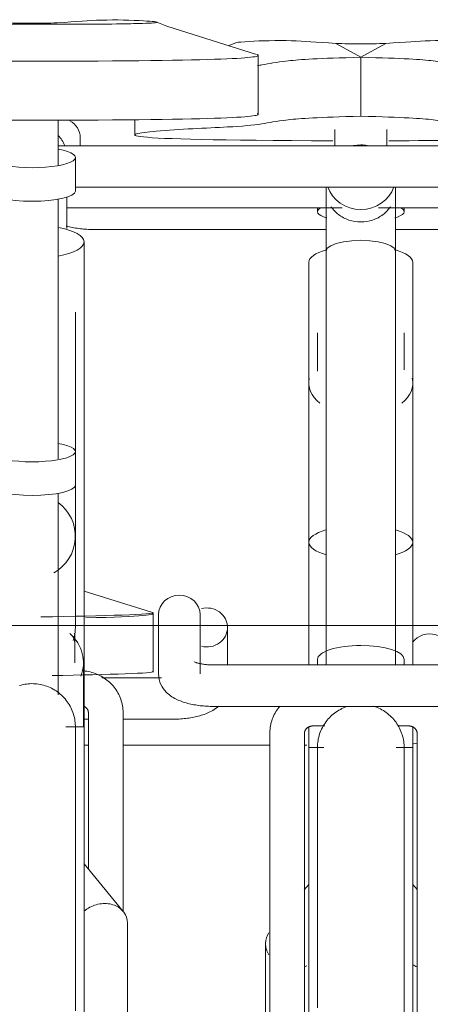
# Model space of a CAD drawing. Extents: x 50445 to 145605, y -10968 to 41989.
# Tile 136 of 256: x 88494 to 88731, y 168 to 737. Entities that reach past the tile are written whole.
import ezdxf

# ---------------------------------------------------------------- set-up
doc = ezdxf.new("R2010")
doc.units = 0
doc.header["$LTSCALE"] = 414.30304
doc.header["$MEASUREMENT"] = 0
doc.layers.add('A-DETL', color=5, linetype='CONTINUOUS', lineweight=18)
doc.layers.add('A-EQPM', color=6, linetype='CONTINUOUS', lineweight=18)

# ---------------------------------------------------------------- blocks, each defined once
blk = doc.blocks.new('97_KA_gestapelde fietsenstalling 8 fietsen 1600x1900 - Type-V113-plotview doorsnede C C  -  1 op 100')
at = {"layer": 'A-EQPM'}
for p, q in [((7349.4, -2.79), (7349.4, 1.91)), ((7357.4, -51.13), (7491.39, -51.13)), ((7531.28, -51.13), (7602.4, -51.13)), ((7390.56, -272.31), (7351.63, -260.03)), ((7391.59, -306.98), (7391.59, -272.9)), ((7351.63, -349.13), (7354.13, -349.13)), ((7374.11, -349.13), (7458.83, -349.13)), ((7478.82, -349.13), (7480.2, -349.13))]:
    blk.add_line(p, q, dxfattribs=at)
at = {"layer": 'A-EQPM', "flags": 128}
for points in [[(7341.39, -49.11), (7342.26, -49.35), (7343.14, -49.57), (7344.02, -49.77), (7344.92, -49.96), (7345.82, -50.13), (7346.73, -50.29), (7347.65, -50.43), (7348.57, -50.56), (7349.51, -50.68), (7350.45, -50.78), (7351.39, -50.87), (7352.34, -50.95), (7353.3, -51.01), (7354.25, -51.06), (7355.22, -51.1), (7356.18, -51.12), (7357.14, -51.13), (7357.4, -51.13)], [(7543.59, -347.96), (7542.69, -348.13), (7541.78, -348.29)]]:
    blk.add_lwpolyline(points, dxfattribs=at)
at = {"layer": 'A-EQPM'}
for centre, end_param in [((7337.4, 1.91), 1.047198), ((7551.1, -296.09), 2.532506)]:
    blk.add_ellipse(centre, major_axis=(12, 0), ratio=0.939693, start_param=0, end_param=end_param, dxfattribs=at)
for points in [[(7391.02, -272.47), (7393.91, -273.6), (7363.24, -274.35), (7326.66, -275.04)], [(7352.62, -275.56), (7386.48, -274.82), (7393.78, -273.61), (7390.88, -272.47)], [(7391.02, -306.55), (7393.65, -307.58), (7366.07, -308.25), (7333.25, -308.88)]]:
    blk.add_open_spline(points, degree=3, dxfattribs=at)
blk = doc.blocks.new('97_KA_gestapelde fietsenstalling 16 fietsen 1600x2900 - Type-V125-plotview doorsnede C C  -  1 op 100')
at = {"layer": 'A-EQPM'}
for p, q in [((7308.53, 67.49), (7334.73, 67.49)), ((7434.73, 54.97), (7439.26, 56.8)), ((7496.87, 56.42), (7511.33, 48.39)), ((7511.33, 48.39), (7525.8, 56.42)), ((7452.12, 15.41), (7452.12, 49.49)), ((7511.33, 14.31), (7511.33, 48.39)), ((7336.63, -14.14), (7336.63, 12.07)), ((7380.84, 12.31), (7380.84, 3.52)), ((7496.33, 6.68), (7496.33, -2.79)), ((7526.33, -2.79), (7526.33, 6.68)), ((7591.63, -2.74), (7336.55, -2.74)), ((7346.63, -28.91), (7346.63, -9.48)), ((7346.52, -26.74), (7591.63, -26.74)), ((7491.33, -26.39), (7491.33, -28.37)), ((7531.33, -28.37), (7531.33, -26.46)), ((7336.63, -183.74), (7336.63, -33.6)), ((7341.5, -38.63), (7500.62, -38.63)), ((7486.33, -38.59), (7486.33, -40.8)), ((7521.62, -38.63), (7781.33, -38.63)), ((7536.33, -40.8), (7536.33, -38.59)), ((7351.63, -160.45), (7351.63, -58.24)), ((7491.33, -63.63), (7491.33, -302.87)), ((7531.33, -302.92), (7531.33, -63.63)), ((7481.33, -70.13), (7481.33, -231.9)), ((7541.33, -231.9), (7541.33, -70.13)), ((7346.63, -179.44), (7346.63, -98.97)), ((7486.33, -110.86), (7486.33, -132.96)), ((7536.33, -132.17), (7536.33, -110.86)), ((7351.63, -338.57), (7351.63, -127.82)), ((7481.33, -139.71), (7481.33, -178.21)), ((7541.33, -178.21), (7541.33, -139.71)), ((7346.63, -198.87), (7346.63, -179.44)), ((7346.63, -228.43), (7346.63, -198.87)), ((7336.63, -320.02), (7336.63, -203.55)), ((7346.63, -280.41), (7346.63, -228.43)), ((7481.33, -231.9), (7481.33, -302.86)), ((7541.33, -302.93), (7541.33, -231.9)), ((7346.63, -280.41), (7346.63, -272.9)), ((7394.63, -273.7), (7394.63, -307.9)), ((7418.63, -307.9), (7418.63, -273.7)), ((7434.43, -302.8), (7434.43, -281.09)), ((7346.28, -301.47), (7346.28, -286.3)), ((7351.28, -338.6), (7351.28, -301.47)), ((7486.33, -299.54), (7486.33, -302.86)), ((7536.33, -302.93), (7536.33, -299.54)), ((7681.63, -302.74), (7426.63, -302.74)), ((7396.37, -310.13), (7361.96, -310.13)), ((7426.63, -326.74), (7671.63, -326.74)), ((7351.63, -334.13), (7354.13, -334.13)), ((7354.13, -330.29), (7354.13, -420.72)), ((7374.12, -334.13), (7402.43, -334.13)), ((7374.13, -445.19), (7374.13, -330.29)), ((7351.63, -338.57), (7341.05, -338.57)), ((7351.63, -338.57), (7351.63, -643.38)), ((7481.33, -338.43), (7481.33, -350.46)), ((7483.83, -338), (7490.61, -338)), ((7532.62, -338), (7538.83, -338)), ((7541.33, -350.46), (7541.33, -338.43)), ((7458.83, -342.18), (7458.83, -649.34)), ((7478.83, -611.8), (7478.83, -342.18)), ((7543.83, -342.18), (7543.83, -611.8)), ((7489.99, -350.46), (7481.33, -350.46)), ((7481.33, -655.27), (7481.33, -350.46)), ((7541.33, -350.46), (7531.8, -350.46)), ((7541.33, -350.46), (7541.33, -655.27)), ((7374.27, -445.23), (7351.63, -417.65)), ((7481.33, -429.54), (7478.73, -432.71)), ((7543.83, -432.58), (7541.33, -429.54)), ((7376.63, -636.29), (7376.63, -451.81)), ((7456.33, -463.7), (7456.33, -648.18))]:
    blk.add_line(p, q, dxfattribs=at)
at = {"layer": 'A-EQPM', "flags": 128}
for points in [[(7451.08, 50.08), (7399.38, 66.39), (7393.7, 68.69)], [(7491.33, -63.63), (7491.33, -62.52), (7491.33, -61.4), (7491.33, -60.26), (7491.33, -59.12), (7491.33, -57.97), (7491.33, -56.82), (7491.33, -55.66), (7491.33, -54.5), (7491.33, -53.34), (7491.33, -52.19), (7491.33, -51.03), (7491.33, -49.89), (7491.33, -48.75), (7491.33, -47.62), (7491.33, -46.5), (7491.33, -45.4), (7491.33, -44.31), (7491.33, -43.24), (7491.33, -42.18), (7491.33, -41.15), (7491.33, -40.14), (7491.33, -39.15), (7491.33, -38.19), (7491.33, -37.25), (7491.33, -36.34), (7491.33, -35.46), (7491.33, -34.61), (7491.33, -33.8), (7491.33, -33.02), (7491.33, -32.27), (7491.33, -31.56), (7491.33, -30.88), (7491.33, -30.25), (7491.33, -29.65), (7491.33, -29.09), (7491.33, -28.58), (7491.33, -28.37)], [(7531.33, -28.37), (7531.33, -28.87), (7531.33, -29.41), (7531.33, -29.99), (7531.33, -30.61), (7531.33, -31.27), (7531.33, -31.96), (7531.33, -32.7), (7531.33, -33.46), (7531.33, -34.27), (7531.33, -35.1), (7531.33, -35.97), (7531.33, -36.86), (7531.33, -37.79), (7531.33, -38.74), (7531.33, -39.72), (7531.33, -40.72), (7531.33, -41.75), (7531.33, -42.79), (7531.33, -43.86), (7531.33, -44.94), (7531.33, -46.04), (7531.33, -47.15), (7531.33, -48.27), (7531.33, -49.41), (7531.33, -50.55), (7531.33, -51.7), (7531.33, -52.85), (7531.33, -54.01), (7531.33, -55.17), (7531.33, -56.33), (7531.33, -57.49), (7531.33, -58.64), (7531.33, -59.78), (7531.33, -60.92), (7531.33, -62.05), (7531.33, -63.17), (7531.33, -63.63)], [(7341.63, -50.63), (7341.63, -49.51), (7341.63, -48.37), (7341.63, -47.23), (7341.63, -46.08), (7341.63, -44.93), (7341.63, -43.77), (7341.63, -42.61), (7341.63, -41.45), (7341.63, -40.29), (7341.63, -39.14), (7341.63, -38), (7341.63, -36.86), (7341.63, -35.73), (7341.63, -34.61), (7341.63, -33.51), (7341.63, -32.42)], [(7491.33, -63.63), (7492.01, -62.01), (7494.01, -60.51), (7497.19, -59.21), (7501.33, -58.22), (7506.16, -57.59), (7511.33, -57.38)], [(7511.33, -57.38), (7516.51, -57.59), (7521.33, -58.22), (7525.47, -59.21), (7528.65, -60.51), (7530.65, -62.01), (7531.33, -63.63)], [(7415.42, -301), (7415.45, -301.01), (7415.53, -301.05), (7415.65, -301.11), (7415.83, -301.18), (7416.05, -301.27), (7416.31, -301.36), (7416.61, -301.46), (7416.94, -301.57), (7417.31, -301.67), (7417.71, -301.78), (7418.13, -301.88), (7418.59, -301.98), (7419.07, -302.08), (7419.57, -302.17), (7420.1, -302.26), (7420.64, -302.34), (7421.2, -302.41), (7421.77, -302.48), (7422.36, -302.54), (7422.96, -302.6), (7423.58, -302.64), (7424.2, -302.68), (7424.82, -302.71), (7425.45, -302.73), (7426.09, -302.74), (7426.63, -302.74)], [(7374.13, -330.29), (7374.11, -329.3), (7374.04, -328.31), (7373.94, -327.32), (7373.79, -326.34), (7373.61, -325.37), (7373.38, -324.41), (7373.11, -323.46), (7372.8, -322.52), (7372.46, -321.59), (7372.07, -320.68), (7371.65, -319.79), (7371.19, -318.91), (7370.7, -318.06), (7370.17, -317.23), (7369.61, -316.42), (7369.01, -315.63), (7368.39, -314.87), (7367.74, -314.13), (7367.05, -313.43), (7366.34, -312.75), (7365.6, -312.1), (7364.84, -311.48), (7364.06, -310.89), (7363.25, -310.33), (7362.42, -309.8), (7361.57, -309.31), (7360.71, -308.85), (7359.82, -308.43), (7358.92, -308.04), (7358.01, -307.68), (7357.09, -307.36), (7356.15, -307.08), (7355.2, -306.83), (7354.25, -306.62), (7353.29, -306.44), (7352.32, -306.3), (7351.34, -306.2)], [(7394.63, -307.9), (7394.72, -309.57), (7395.01, -311.19), (7395.45, -312.71), (7396.03, -314.11), (7396.7, -315.38), (7397.44, -316.51), (7398.22, -317.52), (7399.02, -318.4), (7399.84, -319.19), (7400.66, -319.9), (7401.48, -320.52), (7402.3, -321.09), (7403.12, -321.6), (7403.93, -322.07), (7404.75, -322.5), (7405.58, -322.89), (7406.4, -323.26), (7407.23, -323.59), (7408.07, -323.91), (7408.91, -324.2), (7409.76, -324.47), (7410.62, -324.72), (7411.49, -324.96), (7412.36, -325.18), (7413.25, -325.38), (7414.14, -325.57), (7415.04, -325.74), (7415.95, -325.9), (7416.87, -326.04), (7417.8, -326.17), (7418.73, -326.29), (7419.67, -326.39), (7420.62, -326.48), (7421.57, -326.56), (7422.52, -326.62), (7423.48, -326.67), (7424.44, -326.71), (7425.4, -326.73), (7426.37, -326.74), (7426.63, -326.74)], [(7314.46, -314.62), (7315.42, -314.35), (7316.4, -314.12), (7317.38, -313.93), (7318.37, -313.78), (7319.36, -313.67), (7320.36, -313.6), (7321.36, -313.57), (7322.36, -313.58), (7323.36, -313.63), (7324.35, -313.72), (7325.34, -313.85), (7326.33, -314.02), (7327.31, -314.22), (7328.28, -314.47), (7329.23, -314.76), (7330.18, -315.08), (7331.11, -315.44), (7332.03, -315.84), (7332.93, -316.27), (7333.81, -316.74), (7334.68, -317.25), (7335.52, -317.79), (7336.34, -318.36), (7337.14, -318.96), (7337.91, -319.6), (7338.65, -320.26), (7339.37, -320.96), (7340.06, -321.68), (7340.72, -322.43), (7341.35, -323.21), (7341.95, -324.01), (7342.52, -324.84), (7343.05, -325.68), (7343.55, -326.55), (7344.01, -327.44), (7344.44, -328.34), (7344.83, -329.26), (7345.18, -330.2), (7345.5, -331.14), (7345.78, -332.1), (7346.02, -333.08), (7346.22, -334.06), (7346.38, -335.04), (7346.5, -336.04), (7346.58, -337.03), (7346.62, -338.03), (7346.63, -338.57)], [(7351.64, -326.68), (7351.82, -326.77), (7352, -326.87), (7352.16, -326.98), (7352.33, -327.09), (7352.48, -327.2), (7352.63, -327.32), (7352.78, -327.44), (7352.91, -327.57), (7353.04, -327.7), (7353.16, -327.83), (7353.27, -327.97), (7353.38, -328.1), (7353.48, -328.24), (7353.57, -328.38), (7353.65, -328.52), (7353.73, -328.66), (7353.8, -328.81), (7353.86, -328.95), (7353.91, -329.09), (7353.96, -329.24), (7354.01, -329.38), (7354.04, -329.53), (7354.07, -329.67), (7354.09, -329.82), (7354.11, -329.96), (7354.12, -330.1), (7354.13, -330.25), (7354.13, -330.29)], [(7429.22, -326.58), (7428.4, -327.29), (7427.58, -327.92), (7426.76, -328.48), (7425.94, -328.99), (7425.12, -329.46), (7424.3, -329.89), (7423.48, -330.28), (7422.66, -330.65), (7421.83, -330.98), (7420.99, -331.3), (7420.15, -331.59), (7419.3, -331.86), (7418.44, -332.11), (7417.57, -332.35), (7416.69, -332.57), (7415.81, -332.77), (7414.92, -332.96), (7414.01, -333.13), (7413.1, -333.29), (7412.18, -333.43), (7411.26, -333.56), (7410.33, -333.68), (7409.39, -333.78), (7408.44, -333.87), (7407.49, -333.95), (7406.54, -334.01), (7405.58, -334.06), (7404.62, -334.1), (7403.65, -334.12), (7402.69, -334.13), (7402.43, -334.13)], [(7464.74, -326.56), (7464.11, -327.31), (7463.51, -328.09), (7462.94, -328.9), (7462.4, -329.72), (7461.9, -330.57), (7461.43, -331.44), (7461, -332.33), (7460.6, -333.24), (7460.25, -334.16), (7459.93, -335.09), (7459.65, -336.04), (7459.41, -337), (7459.21, -337.97), (7459.06, -338.95), (7458.94, -339.93), (7458.87, -340.92), (7458.83, -341.91), (7458.83, -342.18)], [(7492.54, -333.98), (7493.21, -333.24), (7493.91, -332.53), (7494.65, -331.85), (7495.4, -331.19), (7496.19, -330.57), (7496.99, -329.98), (7497.82, -329.42), (7498.68, -328.9), (7499.55, -328.41), (7500.44, -327.96), (7501.35, -327.54), (7502.27, -327.16), (7503.21, -326.82)], [(7518.94, -326.65), (7519.89, -326.97), (7520.82, -327.33), (7521.74, -327.73), (7522.64, -328.16), (7523.52, -328.63), (7524.38, -329.14), (7525.22, -329.68), (7526.04, -330.25), (7526.84, -330.85), (7527.61, -331.49), (7528.36, -332.16), (7529.08, -332.85), (7529.77, -333.57), (7530.43, -334.33), (7531.06, -335.1), (7531.66, -335.9), (7532.22, -336.73), (7532.75, -337.57), (7533.25, -338.44), (7533.72, -339.33), (7534.14, -340.23), (7534.53, -341.15), (7534.89, -342.09), (7535.2, -343.04), (7535.48, -344), (7535.72, -344.97), (7535.92, -345.95), (7536.08, -346.93), (7536.2, -347.93), (7536.28, -348.92), (7536.33, -349.92), (7536.33, -350.46)], [(7486.33, -350.46), (7486.35, -349.46), (7486.41, -348.46), (7486.51, -347.47), (7486.65, -346.48), (7486.83, -345.49), (7487.05, -344.52), (7487.31, -343.55), (7487.6, -342.6), (7487.93, -341.65), (7488.31, -340.73), (7488.71, -339.81), (7489.16, -338.92), (7489.64, -338.04), (7490.15, -337.18), (7490.7, -336.35), (7491.28, -335.53), (7491.89, -334.74), (7492.54, -333.98)], [(7346.63, -502.62), (7346.63, -491.93), (7346.63, -481.47), (7346.63, -471.27), (7346.63, -461.35), (7346.63, -451.72), (7346.63, -442.39), (7346.63, -433.39), (7346.63, -424.72), (7346.63, -416.41), (7346.63, -408.45), (7346.63, -400.87), (7346.63, -393.68), (7346.63, -386.89), (7346.63, -380.51), (7346.63, -374.55), (7346.63, -369.02), (7346.63, -363.93), (7346.63, -359.29), (7346.63, -355.1), (7346.63, -351.37), (7346.63, -348.11), (7346.63, -345.32), (7346.63, -343.01), (7346.63, -341.17), (7346.63, -339.83), (7346.63, -338.96), (7346.63, -338.59), (7346.63, -338.57)], [(7346.63, -338.57), (7346.63, -338.81), (7346.63, -339.55), (7346.63, -340.76), (7346.63, -342.46), (7346.63, -344.65)], [(7346.63, -338.96), (7346.63, -338.59), (7346.63, -338.57)], [(7478.83, -342.18), (7478.84, -342.03), (7478.84, -341.89), (7478.86, -341.75), (7478.88, -341.6), (7478.91, -341.46), (7478.94, -341.31), (7478.98, -341.17), (7479.03, -341.02), (7479.08, -340.88), (7479.15, -340.74), (7479.21, -340.59), (7479.29, -340.45), (7479.37, -340.31), (7479.46, -340.17), (7479.55, -340.03), (7479.66, -339.89), (7479.77, -339.76), (7479.89, -339.63), (7480.01, -339.5), (7480.15, -339.37), (7480.29, -339.25), (7480.43, -339.13), (7480.59, -339.01), (7480.75, -338.9), (7480.92, -338.79), (7481.09, -338.69), (7481.27, -338.59), (7481.46, -338.5), (7481.65, -338.42), (7481.85, -338.34), (7482.05, -338.28), (7482.25, -338.21), (7482.46, -338.16), (7482.68, -338.11), (7482.89, -338.07), (7483.11, -338.04), (7483.33, -338.02), (7483.55, -338), (7483.77, -338), (7483.83, -338)], [(7538.83, -338), (7539.05, -338), (7539.27, -338.01), (7539.5, -338.03), (7539.71, -338.06), (7539.93, -338.1), (7540.14, -338.14), (7540.35, -338.2), (7540.56, -338.26), (7540.76, -338.33), (7540.96, -338.4), (7541.15, -338.48), (7541.34, -338.57), (7541.52, -338.66), (7541.7, -338.76), (7541.87, -338.87), (7542.03, -338.98), (7542.19, -339.09), (7542.34, -339.21), (7542.48, -339.34), (7542.62, -339.46), (7542.74, -339.59), (7542.86, -339.72), (7542.98, -339.86), (7543.08, -339.99), (7543.18, -340.13), (7543.27, -340.27), (7543.36, -340.41), (7543.43, -340.56), (7543.5, -340.7), (7543.56, -340.84), (7543.62, -340.99), (7543.67, -341.13), (7543.71, -341.27), (7543.75, -341.42), (7543.78, -341.56), (7543.8, -341.71), (7543.82, -341.85), (7543.83, -341.99), (7543.83, -342.14), (7543.83, -342.18)], [(7486.33, -350.85), (7486.33, -350.48), (7486.33, -350.46)], [(7486.33, -357.21), (7486.33, -354.9), (7486.33, -353.06), (7486.33, -351.72), (7486.33, -350.85), (7486.33, -350.48), (7486.33, -350.46)], [(7486.33, -350.46), (7486.33, -350.71), (7486.33, -351.44), (7486.33, -352.65), (7486.33, -354.35), (7486.33, -356.54), (7486.33, -359.2), (7486.33, -362.33), (7486.33, -365.93), (7486.33, -370), (7486.33, -374.52), (7486.33, -379.49), (7486.33, -384.91), (7486.33, -390.75), (7486.33, -397.02), (7486.33, -403.7), (7486.33, -410.78), (7486.33, -418.26), (7486.33, -426.11), (7486.33, -434.33), (7486.33, -442.91), (7486.33, -451.82), (7486.33, -461.06), (7486.33, -470.61), (7486.33, -480.46), (7486.33, -490.58), (7486.33, -500.97)], [(7536.33, -350.85), (7536.33, -350.48), (7536.33, -350.46)], [(7536.33, -503.82), (7536.33, -493.36), (7536.33, -483.16), (7536.33, -473.24), (7536.33, -463.61), (7536.33, -454.28), (7536.33, -445.28), (7536.33, -436.61), (7536.33, -428.3), (7536.33, -420.34), (7536.33, -412.76), (7536.33, -405.57), (7536.33, -398.78), (7536.33, -392.4), (7536.33, -386.44), (7536.33, -380.91), (7536.33, -375.82), (7536.33, -371.18), (7536.33, -366.99), (7536.33, -363.26), (7536.33, -360), (7536.33, -357.21), (7536.33, -354.9), (7536.33, -353.06), (7536.33, -351.72), (7536.33, -350.85), (7536.33, -350.48), (7536.33, -350.46)], [(7536.33, -350.46), (7536.33, -350.71), (7536.33, -351.44), (7536.33, -352.65), (7536.33, -354.35), (7536.33, -356.54)]]:
    blk.add_lwpolyline(points, dxfattribs=at)
at = {"layer": 'A-EQPM'}
for centre, major_axis, ratio, start_param, end_param in [((7321.63, -9.03), (20, 0), 0.931915, 0.344268, 0.719846), ((7321.63, -9.48), (25, 0), 0.237436, 2.239001, 4.712389), ((7321.63, -9.48), (25, 0), 0.237436, 4.712389, 7.208051), ((7511.33, -20.92), (20, 0), 0.931915, 1.570796, 1.779952), ((7511.33, -20.92), (20, 0), 0.931915, 1.38605, 1.570796), ((7511.33, -20.92), (20, 0), 0.931915, 3.440892, 4.712389), ((7511.33, -20.92), (20, 0), 0.931915, 4.712389, 5.980021), ((7321.63, -28.91), (25, 0), 0.237436, 3.141593, 4.712389), ((7321.63, -28.91), (25, 0), 0.237436, 4.712389, 6.283185), ((7511.33, -40.8), (25, 0), 0.237436, 2.755893, 3.811591), ((7511.33, -40.8), (25, 0), 0.237436, 5.613137, 6.668885), ((7321.63, -58.24), (30, 0), 0.320127, 5.235988, 7.330383), ((7511.33, -70.13), (30, 0), 0.320127, 2.293457, 3.141593), ((7511.33, -70.13), (30, 0), 0.320127, 0, 0.848135), ((7511.33, -139.71), (30, 0), 0.642922, 3.001013, 3.804386), ((7511.33, -139.71), (30, 0), 0.642922, 5.620392, 6.423765), ((7321.63, -179.44), (25, 0), 0.237436, 2.239001, 4.712389), ((7321.63, -179.44), (25, 0), 0.237436, 4.712389, 7.203975), ((7321.63, -198.87), (25, 0), 0.237436, 3.141593, 4.712389), ((7321.63, -198.87), (25, 0), 0.237436, 4.712389, 6.283185), ((7321.63, -228.43), (25, 0), 0.978148, 5.235988, 7.20753), ((7511.33, -231.9), (30, 0), 0.320127, 2.305075, 3.98686), ((7511.33, -231.9), (30, 0), 0.320127, 5.437917, 7.119703), ((7406.63, -273.7), (-12, 0), 0.939693, 3.141593, 6.283185), ((7422.43, -281.09), (12, 0), 0.939693, 0, 1.832596), ((7422.43, -281.09), (12, 0), 0.939693, 4.45059, 6.283185), ((7321.63, -301.47), (29.65, 0), 0.838671, 5.969026, 7.028286), ((7321.63, -286.3), (24.65, 0), 0.838671, 6.146443, 6.370818), ((7511.33, -299.54), (25, 0), 0.320127, 1.570796, 3.141593), ((7511.33, -299.54), (25, 0), 0.320127, 0, 1.570796)]:
    blk.add_ellipse(centre, major_axis=major_axis, ratio=ratio, start_param=start_param, end_param=end_param, dxfattribs=at)
for points in [[(7321.63, 68.03), (7316.74, 68.03), (7311.92, 68.12), (7307.16, 68.31)], [(7336.09, 68.31), (7331.33, 68.12), (7326.51, 68.03), (7321.63, 68.03)], [(7496.87, 56.42), (7501.63, 56.23), (7506.45, 56.14), (7511.33, 56.14)], [(7511.33, 56.14), (7516.21, 56.14), (7521.04, 56.23), (7525.8, 56.42)], [(7191.7, 49.92), (7187.11, 48.11), (7208.69, 46.11), (7321.63, 46.11)], [(7321.63, 46.11), (7208.69, 46.11), (7187.11, 48.11), (7191.7, 49.92)], [(7321.63, 46.11), (7434.56, 46.11), (7456.14, 48.11), (7451.55, 49.92)], [(7451.55, 49.92), (7456.14, 48.11), (7434.56, 46.11), (7321.63, 46.11)], [(7321.63, 12.03), (7208.69, 12.03), (7187.11, 14.03), (7191.7, 15.84)], [(7451.55, 15.84), (7456.14, 14.03), (7434.56, 12.03), (7321.63, 12.03)], [(7527.5, 0.16), (7559.68, 0.22), (7583.36, 0.46), (7600.53, 0.81)], [(7456.33, -463.7), (7456.33, -461.49), (7457.03, -459.34), (7458.34, -457.57)], [(7458.34, -470.29), (7457.69, -469.25), (7456.68, -467.07), (7456.33, -464.82), (7456.33, -463.7)], [(7480.27, -476.56), (7479.81, -476.8), (7479.33, -477.01), (7478.83, -477.2)], [(7543.83, -477.2), (7542.92, -476.86), (7542.05, -476.43), (7541.27, -475.91)]]:
    blk.add_open_spline(points, degree=3, dxfattribs=at)
for points, knots in [([(7334.73, 67.49), (7365.21, 67.49), (7385.39, 67.87), (7397.16, 68.49), (7387.58, 69.56), (7360.75, 70.38), (7347.89, 68.93), (7336.09, 68.31)], [0, 0, 0, 0, 0.0750352, 0.1415308, 0.2184258, 0.31038, 0.3957861, 0.3957861, 0.3957861, 0.3957861]), ([(7439.5, 56.87), (7440.42, 57.09), (7447.64, 57.74), (7472.21, 58.48), (7485.07, 57.04), (7496.87, 56.42)], [0.1629708, 0.1629708, 0.1629708, 0.1629708, 0.2184258, 0.31038, 0.3957861, 0.3957861, 0.3957861, 0.3957861]), ([(7525.8, 56.42), (7537.6, 57.04), (7550.45, 58.48), (7575.03, 57.74), (7582.24, 57.09), (7583.16, 56.87)], [0, 0, 0, 0, 0.0854061, 0.1773603, 0.2328154, 0.2328154, 0.2328154, 0.2328154]), ([(7451.78, 43.62), (7452.65, 43.74), (7457.98, 44.5), (7464.8, 46.27), (7486.61, 47.79), (7511.33, 48.39)], [0.5540802, 0.5540802, 0.5540802, 0.5540802, 0.5734918, 0.6784828, 0.7724372, 0.7724372, 0.7724372, 0.7724372]), ([(7511.33, 48.39), (7486.61, 47.79), (7464.8, 46.27), (7457.98, 44.5), (7452.65, 43.74), (7451.78, 43.62)], [-0.7724372, -0.7724372, -0.7724372, -0.7724372, -0.6784828, -0.5734918, -0.5540802, -0.5540802, -0.5540802, -0.5540802]), ([(7511.33, 48.39), (7536.05, 47.79), (7557.86, 46.27), (7567.93, 43.66), (7589.32, 41.84), (7624.86, 40.77), (7643.53, 38.15), (7641.43, 37.25)], [0, 0, 0, 0, 0.0939544, 0.1989454, 0.3222089, 0.5012721, 0.6007845, 0.6007845, 0.6007845, 0.6007845]), ([(7641.43, 37.25), (7643.53, 38.15), (7624.86, 40.77), (7589.32, 41.84), (7567.93, 43.66), (7557.86, 46.27), (7536.05, 47.79), (7511.33, 48.39)], [-0.6007845, -0.6007845, -0.6007845, -0.6007845, -0.5012721, -0.3222089, -0.1989454, -0.0939544, 0, 0, 0, 0]), ([(7511.33, 14.31), (7486.61, 13.71), (7464.8, 12.19), (7454.73, 9.58), (7433.35, 7.76), (7383.5, 6.26), (7359.49, 0.41), (7495.12, 0.16)], [-0.7724372, -0.7724372, -0.7724372, -0.7724372, -0.6784828, -0.5734918, -0.4502283, -0.2711651, -0.0099805, -0.0099805, -0.0099805, -0.0099805]), ([(7598.96, 7.57), (7595.17, 7.75), (7582.53, 8.34), (7567.93, 9.58), (7557.86, 12.19), (7536.05, 13.71), (7511.33, 14.31)], [-0.3719142, -0.3719142, -0.3719142, -0.3719142, -0.3222089, -0.1989454, -0.0939544, 0, 0, 0, 0]), ([(7494.24, -37.95), (7495.38, -39.66), (7498.33, -42.83), (7504.36, -46.02), (7509.01, -46.77), (7511.33, -46.77)], [0.6735273, 0.6735273, 0.6735273, 0.6735273, 0.7777778, 0.8888889, 1, 1, 1, 1]), ([(7511.33, -46.77), (7513.66, -46.77), (7518.31, -46.02), (7524.32, -42.84), (7527.29, -39.66), (7528.42, -37.95)], [0, 0, 0, 0, 0.1111111, 0.2222222, 0.3263291, 0.3263291, 0.3263291, 0.3263291]), ([(7346.63, -280.41), (7346.63, -281.57), (7346.48, -283.89), (7345.97, -286.61), (7345.54, -288.16), (7345.41, -288.59)], [0.5, 0.5, 0.5, 0.5, 0.54166667, 0.58333333, 0.59966448, 0.59966448, 0.59966448, 0.59966448]), ([(7376.63, -451.81), (7376.63, -449.59), (7375.22, -445.31), (7370.43, -441.78), (7365.55, -440.61), (7361.63, -440.6), (7357.7, -441.47), (7354.28, -443.05), (7352.36, -444.45), (7351.58, -445.13)], [0, 0, 0, 0, 0.1666667, 0.3333333, 0.4166667, 0.5, 0.5833333, 0.6666667, 0.7337282, 0.7337282, 0.7337282, 0.7337282])]:
    blk.add_open_spline(points, degree=3, knots=knots, dxfattribs=at)

msp = doc.modelspace()

# ---------------------------------------------------------------- linework, layer by layer
at = {"layer": 'A-DETL'}
msp.add_line((142875.48, 387.18), (74362.52, 387.18), dxfattribs=at)

# ---------------------------------------------------------------- block references
at = {"layer": 'A-EQPM'}
for name in ['97_KA_gestapelde fietsenstalling 16 fietsen 1600x2900 - Type-V125-plotview doorsnede C C  -  1 op 100', '97_KA_gestapelde fietsenstalling 8 fietsen 1600x1900 - Type-V113-plotview doorsnede C C  -  1 op 100']:
    msp.add_blockref(name, (81179.52, 667.18), dxfattribs=at)

doc.saveas('drawing.dxf')
